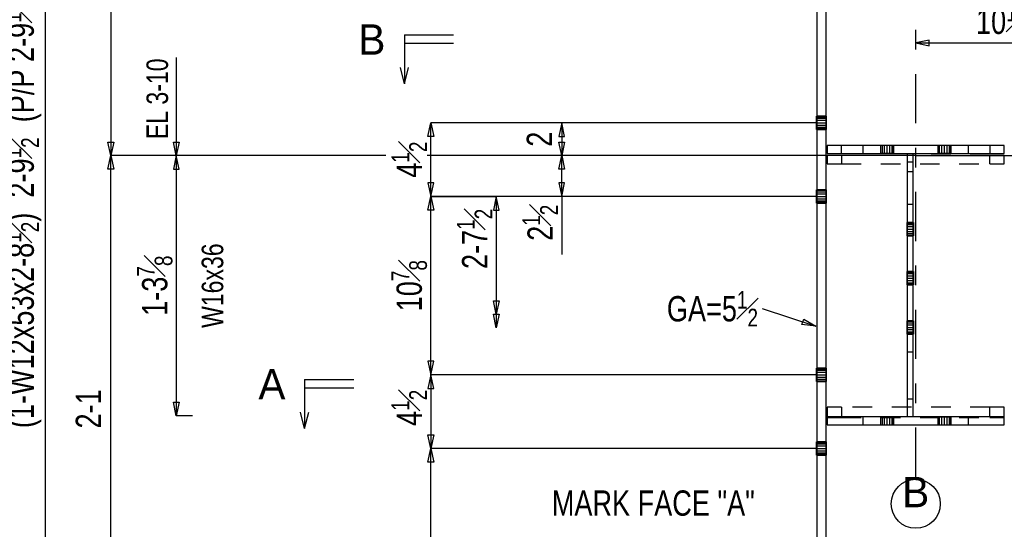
# Model space of a CAD drawing. Header units: inches. Extents: x -17.2 to 17.5, y -11.2 to 11.2.
# Tile 3 of 15: x -13.2 to -8.2, y 2.1 to 4.7. Entities that reach past the tile are written whole.
import ezdxf
from ezdxf.enums import TextEntityAlignment as Align

# ---------------------------------------------------------------- set-up
doc = ezdxf.new("R2010")
doc.units = ezdxf.units.IN
doc.header["$LTSCALE"] = 2.5
doc.header["$MEASUREMENT"] = 0
doc.linetypes.add('SDS2_5', pattern=[0.04, 0.02, -0.02])
doc.linetypes.add('SDS2_6', pattern=[0.2, 0.1, -0.05, 0, -0.05])
doc.layers.add('Layer_0', color=7, linetype='Continuous')
doc.layers.add('Outline', color=7, linetype='Continuous')
doc.styles.add('MTextWidth', font='txt', dxfattribs={"width": 0.8, "height": 0.2})

msp = doc.modelspace()

# ---------------------------------------------------------------- linework, layer by layer
at = {"color": 1, "linetype": 'Continuous'}
for p, q in [((-8.5354, 4.6122), (-8.6043, 4.5974)), ((-8.6043, 4.5974), (-8.6043, 4.5974)), ((-8.6043, 4.5974), (-8.5354, 4.5826)), ((-8.6043, 4.5974), (-7.7293, 4.5974)), ((-8.5354, 4.5826), (-8.5354, 4.6122)), ((-11.0882, 4.1216), (-11.0734, 4.1905)), ((-11.0734, 3.8155), (-11.0734, 4.1905)), ((-11.0734, 4.1905), (-11.0587, 4.1216)), ((-10.4068, 4.1905), (-11.0734, 4.1905)), ((-11.0587, 4.1216), (-11.0882, 4.1216)), ((-11.0587, 3.8844), (-11.0882, 3.8844)), ((-11.0882, 3.8844), (-11.0734, 3.8155)), ((-11.0734, 3.8155), (-11.0587, 3.8844)), ((-11.0882, 3.7466), (-11.0734, 3.8155)), ((-11.0734, 2.9072), (-11.0734, 3.8155)), ((-11.0734, 3.8155), (-11.0587, 3.7466)), ((-10.4068, 3.8155), (-11.0734, 3.8155)), ((-11.0734, 3.8155), (-11.0734, 3.8155)), ((-11.0734, 3.8155), (-10.7401, 3.8155)), ((-10.7401, 3.8155), (-10.7549, 3.7466)), ((-10.7253, 3.7466), (-10.7401, 3.8155)), ((-10.7401, 3.8155), (-10.7401, 3.2155)), ((-11.0587, 3.7466), (-11.0882, 3.7466)), ((-10.7549, 3.7466), (-10.7253, 3.7466)), ((-10.7401, 3.2155), (-10.7549, 3.2844)), ((-10.7549, 3.2844), (-10.7253, 3.2844)), ((-10.7253, 3.2844), (-10.7401, 3.2155)), ((-10.7401, 3.1466), (-10.7549, 3.2155)), ((-10.7549, 3.2155), (-10.7253, 3.2155)), ((-10.7401, 3.2155), (-10.7401, 3.1466)), ((-10.7253, 3.2155), (-10.7401, 3.1466)), ((-9.3856, 3.2459), (-9.1134, 3.1552)), ((-9.1834, 3.163), (-9.1741, 3.191)), ((-9.1134, 3.1552), (-9.1834, 3.163)), ((-9.1741, 3.191), (-9.1134, 3.1552)), ((-9.1134, 3.1552), (-9.1134, 3.1552)), ((-11.0587, 2.9761), (-11.0882, 2.9761)), ((-11.0882, 2.9761), (-11.0734, 2.9072)), ((-11.0734, 2.9072), (-11.0587, 2.9761)), ((-11.0734, 2.9072), (-11.0734, 2.9072))]:
    msp.add_line(p, q, dxfattribs=at)
at = {"layer": 'Layer_0', "color": 2, "linetype": 'Continuous'}
for p, q in [((-9.0605, 1.2113), (-9.0605, 5.7322)), ((-9.1084, 5.7061), (-9.1084, 1.2593)), ((-9.1084, 4.2244), (-9.1089, 4.2244)), ((-9.0601, 4.2244), (-9.0605, 4.2244)), ((-9.1089, 4.1566), (-9.1084, 4.1566)), ((-9.0605, 4.1566), (-9.0601, 4.1566)), ((-8.9147, 4.0759), (-9.0553, 4.0759)), ((-9.0553, 4.0759), (-9.0553, 4.0343)), ((-8.8987, 4.0759), (-8.9147, 4.0759)), ((-8.8852, 4.0759), (-8.8987, 4.0759)), ((-8.8762, 4.0759), (-8.8852, 4.0759)), ((-8.873, 4.0759), (-8.8762, 4.0759)), ((-8.3355, 4.0759), (-8.873, 4.0759)), ((-8.873, 4.0759), (-8.873, 4.0343)), ((-8.784, 4.0763), (-8.784, 4.0759)), ((-8.7163, 4.0759), (-8.7163, 4.0763)), ((-8.4923, 4.0763), (-8.4923, 4.0759)), ((-8.4246, 4.0759), (-8.4246, 4.0763)), ((-8.3324, 4.0759), (-8.3355, 4.0759)), ((-8.3355, 4.0343), (-8.3355, 4.0759)), ((-8.3233, 4.0759), (-8.3324, 4.0759)), ((-8.3098, 4.0759), (-8.3233, 4.0759)), ((-8.2939, 4.0759), (-8.3098, 4.0759)), ((-8.1532, 4.0759), (-8.2939, 4.0759)), ((-8.1532, 4.0343), (-8.1532, 4.0759)), ((-9.0553, 4.0343), (-8.9147, 4.0343)), ((-8.9147, 4.0343), (-8.8987, 4.0343)), ((-8.8987, 4.0343), (-8.8852, 4.0343)), ((-8.8852, 4.0343), (-8.8762, 4.0343)), ((-8.8762, 4.0343), (-8.873, 4.0343)), ((-8.873, 4.0343), (-8.3355, 4.0343)), ((-8.784, 4.0343), (-8.784, 4.0338)), ((-8.7163, 4.0338), (-8.7163, 4.0343)), ((-8.6478, 4.0343), (-8.6478, 3.8155)), ((-8.6166, 3.8155), (-8.6166, 4.0343)), ((-8.4923, 4.0343), (-8.4923, 4.0338)), ((-8.4246, 4.0338), (-8.4246, 4.0343)), ((-8.3355, 4.0343), (-8.3324, 4.0343)), ((-8.3324, 4.0343), (-8.3233, 4.0343)), ((-8.3233, 4.0343), (-8.3098, 4.0343)), ((-8.3098, 4.0343), (-8.2939, 4.0343)), ((-8.2939, 4.0343), (-8.1532, 4.0343)), ((-9.1084, 3.8494), (-9.1089, 3.8494)), ((-9.0601, 3.8494), (-9.0605, 3.8494)), ((-8.6478, 3.8155), (-8.6478, 3.7996)), ((-8.6166, 3.7996), (-8.6166, 3.8155)), ((-9.1089, 3.7816), (-9.1084, 3.7816)), ((-9.0605, 3.7816), (-9.0601, 3.7816)), ((-8.6478, 3.7996), (-8.6478, 3.786)), ((-8.6478, 3.786), (-8.6478, 3.777)), ((-8.6478, 3.777), (-8.6478, 3.7738)), ((-8.6166, 3.7738), (-8.6478, 3.7738)), ((-8.6478, 3.7738), (-8.6478, 3.0238)), ((-8.6166, 3.786), (-8.6166, 3.7996)), ((-8.6166, 3.777), (-8.6166, 3.786)), ((-8.6166, 3.7738), (-8.6166, 3.777)), ((-8.6166, 3.0238), (-8.6166, 3.7738)), ((-8.6478, 3.6827), (-8.6482, 3.6827)), ((-8.6162, 3.6827), (-8.6166, 3.6827)), ((-8.6482, 3.615), (-8.6478, 3.615)), ((-8.6166, 3.615), (-8.6162, 3.615)), ((-8.6478, 3.4327), (-8.6482, 3.4327)), ((-8.6162, 3.4327), (-8.6166, 3.4327)), ((-8.6482, 3.365), (-8.6478, 3.365)), ((-8.6166, 3.365), (-8.6162, 3.365)), ((-8.6478, 3.1827), (-8.6482, 3.1827)), ((-8.6162, 3.1827), (-8.6166, 3.1827)), ((-8.6482, 3.115), (-8.6478, 3.115)), ((-8.6166, 3.115), (-8.6162, 3.115)), ((-8.6478, 3.0238), (-8.6478, 3.0207)), ((-8.6478, 3.0238), (-8.6166, 3.0238)), ((-8.6478, 3.0207), (-8.6478, 3.0116)), ((-8.6478, 3.0116), (-8.6478, 2.9981)), ((-8.6166, 3.0207), (-8.6166, 3.0238)), ((-8.6166, 3.0116), (-8.6166, 3.0207)), ((-8.6166, 2.9981), (-8.6166, 3.0116)), ((-8.6478, 2.9981), (-8.6478, 2.9822)), ((-8.6478, 2.9822), (-8.6478, 2.6957)), ((-8.6166, 2.9822), (-8.6166, 2.9981)), ((-8.6166, 2.6957), (-8.6166, 2.9822)), ((-9.1084, 2.941), (-9.1089, 2.941)), ((-9.0601, 2.941), (-9.0605, 2.941)), ((-9.1089, 2.8733), (-9.1084, 2.8733)), ((-9.0605, 2.8733), (-9.0601, 2.8733)), ((-8.9147, 2.6936), (-9.0553, 2.6936)), ((-9.0553, 2.6936), (-9.0553, 2.652)), ((-8.8987, 2.6936), (-8.9147, 2.6936)), ((-8.8852, 2.6936), (-8.8987, 2.6936)), ((-8.8762, 2.6936), (-8.8852, 2.6936)), ((-8.873, 2.6936), (-8.8762, 2.6936)), ((-8.3355, 2.6936), (-8.873, 2.6936)), ((-8.873, 2.6936), (-8.873, 2.652)), ((-8.784, 2.694), (-8.784, 2.6936)), ((-8.7163, 2.6936), (-8.7163, 2.694)), ((-8.6478, 2.6957), (-8.6166, 2.6957)), ((-8.4923, 2.694), (-8.4923, 2.6936)), ((-8.4246, 2.6936), (-8.4246, 2.694)), ((-8.3324, 2.6936), (-8.3355, 2.6936)), ((-8.3355, 2.652), (-8.3355, 2.6936)), ((-8.3233, 2.6936), (-8.3324, 2.6936)), ((-8.3098, 2.6936), (-8.3233, 2.6936)), ((-8.2939, 2.6936), (-8.3098, 2.6936)), ((-8.1532, 2.6936), (-8.2939, 2.6936)), ((-8.1532, 2.652), (-8.1532, 2.6936)), ((-9.0553, 2.652), (-8.9147, 2.652)), ((-8.9147, 2.652), (-8.8987, 2.652)), ((-8.8987, 2.652), (-8.8852, 2.652)), ((-8.8852, 2.652), (-8.8762, 2.652)), ((-8.8762, 2.652), (-8.873, 2.652)), ((-8.873, 2.652), (-8.3355, 2.652)), ((-8.784, 2.652), (-8.784, 2.6515)), ((-8.7163, 2.6515), (-8.7163, 2.652)), ((-8.4923, 2.652), (-8.4923, 2.6515)), ((-8.4246, 2.6515), (-8.4246, 2.652)), ((-8.3355, 2.652), (-8.3324, 2.652)), ((-8.3324, 2.652), (-8.3233, 2.652)), ((-8.3233, 2.652), (-8.3098, 2.652)), ((-8.3098, 2.652), (-8.2939, 2.652)), ((-8.2939, 2.652), (-8.1532, 2.652)), ((-9.1084, 2.566), (-9.1089, 2.566)), ((-9.0601, 2.566), (-9.0605, 2.566)), ((-9.1089, 2.4983), (-9.1084, 2.4983)), ((-9.0605, 2.4983), (-9.0601, 2.4983))]:
    msp.add_line(p, q, dxfattribs=at)
at = {"layer": 'Layer_0', "color": 1, "linetype": 'SDS2_5'}
for p, q in [((-9.1089, 4.2218), (-9.1089, 4.2244)), ((-9.1089, 4.2144), (-9.1089, 4.2218)), ((-9.1089, 4.2218), (-9.1084, 4.2218)), ((-9.1089, 4.2035), (-9.1089, 4.2144)), ((-9.1089, 4.2144), (-9.1084, 4.2144)), ((-9.0605, 4.2244), (-9.1084, 4.2244)), ((-9.1084, 4.2218), (-9.0605, 4.2218)), ((-9.1084, 4.2144), (-9.0605, 4.2144)), ((-9.0605, 4.2218), (-9.0601, 4.2218)), ((-9.0605, 4.2144), (-9.0601, 4.2144)), ((-9.0601, 4.2244), (-9.0601, 4.2218)), ((-9.0601, 4.2218), (-9.0601, 4.2144)), ((-9.0601, 4.2144), (-9.0601, 4.2035)), ((-9.1089, 4.1905), (-9.1089, 4.2035)), ((-9.1089, 4.2035), (-9.1084, 4.2035)), ((-9.1089, 4.1775), (-9.1089, 4.1905)), ((-9.1089, 4.1905), (-9.1084, 4.1905)), ((-9.1089, 4.1666), (-9.1089, 4.1775)), ((-9.1084, 4.1775), (-9.1089, 4.1775)), ((-9.1089, 4.1592), (-9.1089, 4.1666)), ((-9.1084, 4.1666), (-9.1089, 4.1666)), ((-9.1084, 4.2035), (-9.0605, 4.2035)), ((-9.1084, 4.1905), (-9.0605, 4.1905)), ((-9.0605, 4.1775), (-9.1084, 4.1775)), ((-9.0605, 4.1666), (-9.1084, 4.1666)), ((-9.0605, 4.2035), (-9.0601, 4.2035)), ((-9.0605, 4.1905), (-9.0601, 4.1905)), ((-9.0601, 4.1775), (-9.0605, 4.1775)), ((-9.0601, 4.1666), (-9.0605, 4.1666)), ((-9.0601, 4.2035), (-9.0601, 4.1905)), ((-9.0601, 4.1905), (-9.0601, 4.1775)), ((-9.0601, 4.1775), (-9.0601, 4.1666)), ((-9.0601, 4.1666), (-9.0601, 4.1592)), ((-9.1089, 4.1566), (-9.1089, 4.1592)), ((-9.1084, 4.1592), (-9.1089, 4.1592)), ((-9.0605, 4.1592), (-9.1084, 4.1592)), ((-9.1084, 4.1566), (-9.0605, 4.1566)), ((-9.0601, 4.1592), (-9.0605, 4.1592)), ((-9.0601, 4.1592), (-9.0601, 4.1566)), ((-8.9824, 4.0343), (-8.9824, 4.0759)), ((-8.784, 4.0763), (-8.7814, 4.0763)), ((-8.784, 4.0759), (-8.784, 4.0343)), ((-8.7814, 4.0759), (-8.7814, 4.0763)), ((-8.7814, 4.0763), (-8.774, 4.0763)), ((-8.7814, 4.0343), (-8.7814, 4.0759)), ((-8.774, 4.0759), (-8.774, 4.0763)), ((-8.774, 4.0763), (-8.7631, 4.0763)), ((-8.774, 4.0343), (-8.774, 4.0759)), ((-8.7631, 4.0759), (-8.7631, 4.0763)), ((-8.7631, 4.0763), (-8.7501, 4.0763)), ((-8.7631, 4.0343), (-8.7631, 4.0759)), ((-8.7501, 4.0759), (-8.7501, 4.0763)), ((-8.7501, 4.0763), (-8.7372, 4.0763)), ((-8.7501, 4.0343), (-8.7501, 4.0759)), ((-8.7372, 4.0763), (-8.7262, 4.0763)), ((-8.7372, 4.0763), (-8.7372, 4.0759)), ((-8.7372, 4.0759), (-8.7372, 4.0343)), ((-8.7262, 4.0763), (-8.7188, 4.0763)), ((-8.7262, 4.0763), (-8.7262, 4.0759)), ((-8.7262, 4.0759), (-8.7262, 4.0343)), ((-8.7188, 4.0763), (-8.7163, 4.0763)), ((-8.7188, 4.0763), (-8.7188, 4.0759)), ((-8.7188, 4.0759), (-8.7188, 4.0343)), ((-8.7163, 4.0343), (-8.7163, 4.0759)), ((-8.4923, 4.0763), (-8.4897, 4.0763)), ((-8.4923, 4.0759), (-8.4923, 4.0343)), ((-8.4897, 4.0759), (-8.4897, 4.0763)), ((-8.4897, 4.0763), (-8.4824, 4.0763)), ((-8.4897, 4.0343), (-8.4897, 4.0759)), ((-8.4824, 4.0759), (-8.4824, 4.0763)), ((-8.4824, 4.0763), (-8.4714, 4.0763)), ((-8.4824, 4.0343), (-8.4824, 4.0759)), ((-8.4714, 4.0759), (-8.4714, 4.0763)), ((-8.4714, 4.0763), (-8.4584, 4.0763)), ((-8.4714, 4.0343), (-8.4714, 4.0759)), ((-8.4584, 4.0759), (-8.4584, 4.0763)), ((-8.4584, 4.0763), (-8.4455, 4.0763)), ((-8.4584, 4.0343), (-8.4584, 4.0759)), ((-8.4455, 4.0763), (-8.4345, 4.0763)), ((-8.4455, 4.0763), (-8.4455, 4.0759)), ((-8.4455, 4.0759), (-8.4455, 4.0343)), ((-8.4345, 4.0763), (-8.4272, 4.0763)), ((-8.4345, 4.0763), (-8.4345, 4.0759)), ((-8.4345, 4.0759), (-8.4345, 4.0343)), ((-8.4272, 4.0763), (-8.4246, 4.0763)), ((-8.4272, 4.0763), (-8.4272, 4.0759)), ((-8.4272, 4.0759), (-8.4272, 4.0343)), ((-8.4246, 4.0343), (-8.4246, 4.0759)), ((-8.2262, 4.0759), (-8.2262, 4.0343)), ((-8.9824, 4.0238), (-9.0553, 4.0238)), ((-9.0553, 4.0238), (-9.0553, 3.9822)), ((-8.2262, 4.0238), (-8.9824, 4.0238)), ((-8.9824, 4.0238), (-8.9824, 3.9822)), ((-8.7814, 4.0338), (-8.784, 4.0338)), ((-8.7814, 4.0338), (-8.7814, 4.0343)), ((-8.774, 4.0338), (-8.7814, 4.0338)), ((-8.774, 4.0338), (-8.774, 4.0343)), ((-8.7631, 4.0338), (-8.774, 4.0338)), ((-8.7631, 4.0338), (-8.7631, 4.0343)), ((-8.7501, 4.0338), (-8.7631, 4.0338)), ((-8.7501, 4.0338), (-8.7501, 4.0343)), ((-8.7372, 4.0338), (-8.7501, 4.0338)), ((-8.7372, 4.0343), (-8.7372, 4.0338)), ((-8.7262, 4.0338), (-8.7372, 4.0338)), ((-8.7262, 4.0343), (-8.7262, 4.0338)), ((-8.7188, 4.0338), (-8.7262, 4.0338)), ((-8.7188, 4.0343), (-8.7188, 4.0338)), ((-8.7163, 4.0338), (-8.7188, 4.0338)), ((-8.4897, 4.0338), (-8.4923, 4.0338)), ((-8.4897, 4.0338), (-8.4897, 4.0343)), ((-8.4824, 4.0338), (-8.4897, 4.0338)), ((-8.4824, 4.0338), (-8.4824, 4.0343)), ((-8.4714, 4.0338), (-8.4824, 4.0338)), ((-8.4714, 4.0338), (-8.4714, 4.0343)), ((-8.4584, 4.0338), (-8.4714, 4.0338)), ((-8.4584, 4.0338), (-8.4584, 4.0343)), ((-8.4455, 4.0338), (-8.4584, 4.0338)), ((-8.4455, 4.0343), (-8.4455, 4.0338)), ((-8.4345, 4.0338), (-8.4455, 4.0338)), ((-8.4345, 4.0343), (-8.4345, 4.0338)), ((-8.4272, 4.0338), (-8.4345, 4.0338)), ((-8.4272, 4.0343), (-8.4272, 4.0338)), ((-8.4246, 4.0338), (-8.4272, 4.0338)), ((-8.2262, 3.9822), (-8.2262, 4.0238)), ((-8.1532, 4.0238), (-8.2262, 4.0238)), ((-8.1532, 3.9822), (-8.1532, 4.0238)), ((-9.0553, 3.9822), (-8.9824, 3.9822)), ((-8.9824, 3.9822), (-8.2262, 3.9822)), ((-8.6478, 3.9926), (-8.6166, 3.9926)), ((-8.2262, 3.9822), (-8.1532, 3.9822)), ((-8.6166, 3.9405), (-8.6478, 3.9405)), ((-9.1089, 3.8468), (-9.1089, 3.8494)), ((-9.1089, 3.8394), (-9.1089, 3.8468)), ((-9.1089, 3.8468), (-9.1084, 3.8468)), ((-9.1089, 3.8285), (-9.1089, 3.8394)), ((-9.1089, 3.8394), (-9.1084, 3.8394)), ((-9.1089, 3.8155), (-9.1089, 3.8285)), ((-9.1089, 3.8285), (-9.1084, 3.8285)), ((-9.1089, 3.8025), (-9.1089, 3.8155)), ((-9.1089, 3.8155), (-9.1084, 3.8155)), ((-9.0605, 3.8494), (-9.1084, 3.8494)), ((-9.1084, 3.8468), (-9.0605, 3.8468)), ((-9.1084, 3.8394), (-9.0605, 3.8394)), ((-9.1084, 3.8285), (-9.0605, 3.8285)), ((-9.1084, 3.8155), (-9.0605, 3.8155)), ((-9.0605, 3.8468), (-9.0601, 3.8468)), ((-9.0605, 3.8394), (-9.0601, 3.8394)), ((-9.0605, 3.8285), (-9.0601, 3.8285)), ((-9.0605, 3.8155), (-9.0601, 3.8155)), ((-9.0601, 3.8494), (-9.0601, 3.8468)), ((-9.0601, 3.8468), (-9.0601, 3.8394)), ((-9.0601, 3.8394), (-9.0601, 3.8285)), ((-9.0601, 3.8285), (-9.0601, 3.8155)), ((-9.0601, 3.8155), (-9.0601, 3.8025)), ((-9.1089, 3.7916), (-9.1089, 3.8025)), ((-9.1084, 3.8025), (-9.1089, 3.8025)), ((-9.1089, 3.7842), (-9.1089, 3.7916)), ((-9.1084, 3.7916), (-9.1089, 3.7916)), ((-9.1089, 3.7816), (-9.1089, 3.7842)), ((-9.1084, 3.7842), (-9.1089, 3.7842)), ((-9.0605, 3.8025), (-9.1084, 3.8025)), ((-9.0605, 3.7916), (-9.1084, 3.7916)), ((-9.0605, 3.7842), (-9.1084, 3.7842)), ((-9.1084, 3.7816), (-9.0605, 3.7816)), ((-9.0601, 3.8025), (-9.0605, 3.8025)), ((-9.0601, 3.7916), (-9.0605, 3.7916)), ((-9.0601, 3.7842), (-9.0605, 3.7842)), ((-9.0601, 3.8025), (-9.0601, 3.7916)), ((-9.0601, 3.7916), (-9.0601, 3.7842)), ((-9.0601, 3.7842), (-9.0601, 3.7816)), ((-8.6482, 3.6801), (-8.6482, 3.6827)), ((-8.6482, 3.6728), (-8.6482, 3.6801)), ((-8.6482, 3.6801), (-8.6478, 3.6801)), ((-8.6482, 3.6618), (-8.6482, 3.6728)), ((-8.6482, 3.6728), (-8.6478, 3.6728)), ((-8.6482, 3.6488), (-8.6482, 3.6618)), ((-8.6482, 3.6618), (-8.6478, 3.6618)), ((-8.6166, 3.6827), (-8.6478, 3.6827)), ((-8.6478, 3.6801), (-8.6166, 3.6801)), ((-8.6478, 3.6728), (-8.6166, 3.6728)), ((-8.6478, 3.6618), (-8.6166, 3.6618)), ((-8.6166, 3.6801), (-8.6162, 3.6801)), ((-8.6166, 3.6728), (-8.6162, 3.6728)), ((-8.6166, 3.6618), (-8.6162, 3.6618)), ((-8.6162, 3.6827), (-8.6162, 3.6801)), ((-8.6162, 3.6801), (-8.6162, 3.6728)), ((-8.6162, 3.6728), (-8.6162, 3.6618)), ((-8.6162, 3.6618), (-8.6162, 3.6488)), ((-8.6482, 3.6359), (-8.6482, 3.6488)), ((-8.6482, 3.6488), (-8.6478, 3.6488)), ((-8.6482, 3.6249), (-8.6482, 3.6359)), ((-8.6478, 3.6359), (-8.6482, 3.6359)), ((-8.6482, 3.6176), (-8.6482, 3.6249)), ((-8.6478, 3.6249), (-8.6482, 3.6249)), ((-8.6482, 3.615), (-8.6482, 3.6176)), ((-8.6478, 3.6176), (-8.6482, 3.6176)), ((-8.6478, 3.6488), (-8.6166, 3.6488)), ((-8.6166, 3.6359), (-8.6478, 3.6359)), ((-8.6166, 3.6249), (-8.6478, 3.6249)), ((-8.6166, 3.6176), (-8.6478, 3.6176)), ((-8.6478, 3.615), (-8.6166, 3.615)), ((-8.6166, 3.6488), (-8.6162, 3.6488)), ((-8.6162, 3.6359), (-8.6166, 3.6359)), ((-8.6162, 3.6249), (-8.6166, 3.6249)), ((-8.6162, 3.6176), (-8.6166, 3.6176)), ((-8.6162, 3.6488), (-8.6162, 3.6359)), ((-8.6162, 3.6359), (-8.6162, 3.6249)), ((-8.6162, 3.6249), (-8.6162, 3.6176)), ((-8.6162, 3.6176), (-8.6162, 3.615)), ((-8.6482, 3.4301), (-8.6482, 3.4327)), ((-8.6482, 3.4228), (-8.6482, 3.4301)), ((-8.6482, 3.4301), (-8.6478, 3.4301)), ((-8.6482, 3.4118), (-8.6482, 3.4228)), ((-8.6482, 3.4228), (-8.6478, 3.4228)), ((-8.6482, 3.3988), (-8.6482, 3.4118)), ((-8.6482, 3.4118), (-8.6478, 3.4118)), ((-8.6166, 3.4327), (-8.6478, 3.4327)), ((-8.6478, 3.4301), (-8.6166, 3.4301)), ((-8.6478, 3.4228), (-8.6166, 3.4228)), ((-8.6478, 3.4118), (-8.6166, 3.4118)), ((-8.6166, 3.4301), (-8.6162, 3.4301)), ((-8.6166, 3.4228), (-8.6162, 3.4228)), ((-8.6166, 3.4118), (-8.6162, 3.4118)), ((-8.6162, 3.4327), (-8.6162, 3.4301)), ((-8.6162, 3.4301), (-8.6162, 3.4228)), ((-8.6162, 3.4228), (-8.6162, 3.4118)), ((-8.6162, 3.4118), (-8.6162, 3.3988)), ((-8.6482, 3.3859), (-8.6482, 3.3988)), ((-8.6482, 3.3988), (-8.6478, 3.3988)), ((-8.6482, 3.3749), (-8.6482, 3.3859)), ((-8.6478, 3.3859), (-8.6482, 3.3859)), ((-8.6482, 3.3676), (-8.6482, 3.3749)), ((-8.6478, 3.3749), (-8.6482, 3.3749)), ((-8.6482, 3.365), (-8.6482, 3.3676)), ((-8.6478, 3.3676), (-8.6482, 3.3676)), ((-8.6478, 3.3988), (-8.6166, 3.3988)), ((-8.6166, 3.3859), (-8.6478, 3.3859)), ((-8.6166, 3.3749), (-8.6478, 3.3749)), ((-8.6166, 3.3676), (-8.6478, 3.3676)), ((-8.6478, 3.365), (-8.6166, 3.365)), ((-8.6166, 3.3988), (-8.6162, 3.3988)), ((-8.6162, 3.3859), (-8.6166, 3.3859)), ((-8.6162, 3.3749), (-8.6166, 3.3749)), ((-8.6162, 3.3676), (-8.6166, 3.3676)), ((-8.6162, 3.3988), (-8.6162, 3.3859)), ((-8.6162, 3.3859), (-8.6162, 3.3749)), ((-8.6162, 3.3749), (-8.6162, 3.3676)), ((-8.6162, 3.3676), (-8.6162, 3.365)), ((-8.6482, 3.1801), (-8.6482, 3.1827)), ((-8.6482, 3.1728), (-8.6482, 3.1801)), ((-8.6482, 3.1801), (-8.6478, 3.1801)), ((-8.6482, 3.1618), (-8.6482, 3.1728)), ((-8.6482, 3.1728), (-8.6478, 3.1728)), ((-8.6482, 3.1488), (-8.6482, 3.1618)), ((-8.6482, 3.1618), (-8.6478, 3.1618)), ((-8.6166, 3.1827), (-8.6478, 3.1827)), ((-8.6478, 3.1801), (-8.6166, 3.1801)), ((-8.6478, 3.1728), (-8.6166, 3.1728)), ((-8.6478, 3.1618), (-8.6166, 3.1618)), ((-8.6166, 3.1801), (-8.6162, 3.1801)), ((-8.6166, 3.1728), (-8.6162, 3.1728)), ((-8.6166, 3.1618), (-8.6162, 3.1618)), ((-8.6162, 3.1827), (-8.6162, 3.1801)), ((-8.6162, 3.1801), (-8.6162, 3.1728)), ((-8.6162, 3.1728), (-8.6162, 3.1618)), ((-8.6162, 3.1618), (-8.6162, 3.1488)), ((-8.6482, 3.1359), (-8.6482, 3.1488)), ((-8.6482, 3.1488), (-8.6478, 3.1488)), ((-8.6482, 3.1249), (-8.6482, 3.1359)), ((-8.6478, 3.1359), (-8.6482, 3.1359)), ((-8.6482, 3.1176), (-8.6482, 3.1249)), ((-8.6478, 3.1249), (-8.6482, 3.1249)), ((-8.6482, 3.115), (-8.6482, 3.1176)), ((-8.6478, 3.1176), (-8.6482, 3.1176)), ((-8.6478, 3.1488), (-8.6166, 3.1488)), ((-8.6166, 3.1359), (-8.6478, 3.1359)), ((-8.6166, 3.1249), (-8.6478, 3.1249)), ((-8.6166, 3.1176), (-8.6478, 3.1176)), ((-8.6478, 3.115), (-8.6166, 3.115)), ((-8.6166, 3.1488), (-8.6162, 3.1488)), ((-8.6162, 3.1359), (-8.6166, 3.1359)), ((-8.6162, 3.1249), (-8.6166, 3.1249)), ((-8.6162, 3.1176), (-8.6166, 3.1176)), ((-8.6162, 3.1488), (-8.6162, 3.1359)), ((-8.6162, 3.1359), (-8.6162, 3.1249)), ((-8.6162, 3.1249), (-8.6162, 3.1176)), ((-8.6162, 3.1176), (-8.6162, 3.115)), ((-9.1089, 2.9384), (-9.1089, 2.941)), ((-9.1089, 2.9311), (-9.1089, 2.9384)), ((-9.1089, 2.9384), (-9.1084, 2.9384)), ((-9.1089, 2.9201), (-9.1089, 2.9311)), ((-9.1089, 2.9311), (-9.1084, 2.9311)), ((-9.1089, 2.9072), (-9.1089, 2.9201)), ((-9.1089, 2.9201), (-9.1084, 2.9201)), ((-9.0605, 2.941), (-9.1084, 2.941)), ((-9.1084, 2.9384), (-9.0605, 2.9384)), ((-9.1084, 2.9311), (-9.0605, 2.9311)), ((-9.1084, 2.9201), (-9.0605, 2.9201)), ((-9.0605, 2.9384), (-9.0601, 2.9384)), ((-9.0605, 2.9311), (-9.0601, 2.9311)), ((-9.0605, 2.9201), (-9.0601, 2.9201)), ((-9.0601, 2.941), (-9.0601, 2.9384)), ((-9.0601, 2.9384), (-9.0601, 2.9311)), ((-9.0601, 2.9311), (-9.0601, 2.9201)), ((-9.0601, 2.9201), (-9.0601, 2.9072)), ((-9.1089, 2.8942), (-9.1089, 2.9072)), ((-9.1089, 2.9072), (-9.1084, 2.9072)), ((-9.1089, 2.8832), (-9.1089, 2.8942)), ((-9.1084, 2.8942), (-9.1089, 2.8942)), ((-9.1089, 2.8759), (-9.1089, 2.8832)), ((-9.1084, 2.8832), (-9.1089, 2.8832)), ((-9.1089, 2.8733), (-9.1089, 2.8759)), ((-9.1084, 2.8759), (-9.1089, 2.8759)), ((-9.1084, 2.9072), (-9.0605, 2.9072)), ((-9.0605, 2.8942), (-9.1084, 2.8942)), ((-9.0605, 2.8832), (-9.1084, 2.8832)), ((-9.0605, 2.8759), (-9.1084, 2.8759)), ((-9.1084, 2.8733), (-9.0605, 2.8733)), ((-9.0605, 2.9072), (-9.0601, 2.9072)), ((-9.0601, 2.8942), (-9.0605, 2.8942)), ((-9.0601, 2.8832), (-9.0605, 2.8832)), ((-9.0601, 2.8759), (-9.0605, 2.8759)), ((-9.0601, 2.9072), (-9.0601, 2.8942)), ((-9.0601, 2.8942), (-9.0601, 2.8832)), ((-9.0601, 2.8832), (-9.0601, 2.8759)), ((-9.0601, 2.8759), (-9.0601, 2.8733)), ((-8.6478, 2.7843), (-8.6166, 2.7843)), ((-8.9824, 2.7426), (-9.0553, 2.7426)), ((-9.0553, 2.7426), (-9.0553, 2.6936)), ((-9.0553, 2.7347), (-9.0553, 2.6936)), ((-8.2262, 2.7426), (-8.9824, 2.7426)), ((-8.9824, 2.7426), (-8.9824, 2.6936)), ((-8.2262, 2.6936), (-8.2262, 2.7426)), ((-8.1532, 2.7426), (-8.2262, 2.7426)), ((-8.1532, 2.6936), (-8.1532, 2.7426)), ((-8.1532, 2.6936), (-8.1532, 2.7347)), ((-9.0553, 2.6905), (-8.9824, 2.6905)), ((-8.9824, 2.6905), (-8.2262, 2.6905)), ((-8.784, 2.694), (-8.7814, 2.694)), ((-8.784, 2.6936), (-8.784, 2.652)), ((-8.7814, 2.6936), (-8.7814, 2.694)), ((-8.7814, 2.694), (-8.774, 2.694)), ((-8.7814, 2.652), (-8.7814, 2.6936)), ((-8.774, 2.6936), (-8.774, 2.694)), ((-8.774, 2.694), (-8.7631, 2.694)), ((-8.774, 2.652), (-8.774, 2.6936)), ((-8.7631, 2.6936), (-8.7631, 2.694)), ((-8.7631, 2.694), (-8.7501, 2.694)), ((-8.7631, 2.652), (-8.7631, 2.6936)), ((-8.7501, 2.6936), (-8.7501, 2.694)), ((-8.7501, 2.694), (-8.7372, 2.694)), ((-8.7501, 2.652), (-8.7501, 2.6936)), ((-8.7372, 2.694), (-8.7262, 2.694)), ((-8.7372, 2.694), (-8.7372, 2.6936)), ((-8.7372, 2.6936), (-8.7372, 2.652)), ((-8.7262, 2.694), (-8.7188, 2.694)), ((-8.7262, 2.694), (-8.7262, 2.6936)), ((-8.7262, 2.6936), (-8.7262, 2.652)), ((-8.7188, 2.694), (-8.7163, 2.694)), ((-8.7188, 2.694), (-8.7188, 2.6936)), ((-8.7188, 2.6936), (-8.7188, 2.652)), ((-8.7163, 2.652), (-8.7163, 2.6936)), ((-8.4923, 2.694), (-8.4897, 2.694)), ((-8.4923, 2.6936), (-8.4923, 2.652)), ((-8.4897, 2.6936), (-8.4897, 2.694)), ((-8.4897, 2.694), (-8.4824, 2.694)), ((-8.4897, 2.652), (-8.4897, 2.6936)), ((-8.4824, 2.6936), (-8.4824, 2.694)), ((-8.4824, 2.694), (-8.4714, 2.694)), ((-8.4824, 2.652), (-8.4824, 2.6936)), ((-8.4714, 2.6936), (-8.4714, 2.694)), ((-8.4714, 2.694), (-8.4584, 2.694)), ((-8.4714, 2.652), (-8.4714, 2.6936)), ((-8.4584, 2.6936), (-8.4584, 2.694)), ((-8.4584, 2.694), (-8.4455, 2.694)), ((-8.4584, 2.652), (-8.4584, 2.6936)), ((-8.4455, 2.694), (-8.4345, 2.694)), ((-8.4455, 2.694), (-8.4455, 2.6936)), ((-8.4455, 2.6936), (-8.4455, 2.652)), ((-8.4345, 2.694), (-8.4272, 2.694)), ((-8.4345, 2.694), (-8.4345, 2.6936)), ((-8.4345, 2.6936), (-8.4345, 2.652)), ((-8.4272, 2.694), (-8.4246, 2.694)), ((-8.4272, 2.694), (-8.4272, 2.6936)), ((-8.4272, 2.6936), (-8.4272, 2.652)), ((-8.4246, 2.652), (-8.4246, 2.6936)), ((-8.2262, 2.6905), (-8.1532, 2.6905)), ((-8.7814, 2.6515), (-8.784, 2.6515)), ((-8.7814, 2.6515), (-8.7814, 2.652)), ((-8.774, 2.6515), (-8.7814, 2.6515)), ((-8.774, 2.6515), (-8.774, 2.652)), ((-8.7631, 2.6515), (-8.774, 2.6515)), ((-8.7631, 2.6515), (-8.7631, 2.652)), ((-8.7501, 2.6515), (-8.7631, 2.6515)), ((-8.7501, 2.6515), (-8.7501, 2.652)), ((-8.7372, 2.6515), (-8.7501, 2.6515)), ((-8.7372, 2.652), (-8.7372, 2.6515)), ((-8.7262, 2.6515), (-8.7372, 2.6515)), ((-8.7262, 2.652), (-8.7262, 2.6515)), ((-8.7188, 2.6515), (-8.7262, 2.6515)), ((-8.7188, 2.652), (-8.7188, 2.6515)), ((-8.7163, 2.6515), (-8.7188, 2.6515)), ((-8.4897, 2.6515), (-8.4923, 2.6515)), ((-8.4897, 2.6515), (-8.4897, 2.652)), ((-8.4824, 2.6515), (-8.4897, 2.6515)), ((-8.4824, 2.6515), (-8.4824, 2.652)), ((-8.4714, 2.6515), (-8.4824, 2.6515)), ((-8.4714, 2.6515), (-8.4714, 2.652)), ((-8.4584, 2.6515), (-8.4714, 2.6515)), ((-8.4584, 2.6515), (-8.4584, 2.652)), ((-8.4455, 2.6515), (-8.4584, 2.6515)), ((-8.4455, 2.652), (-8.4455, 2.6515)), ((-8.4345, 2.6515), (-8.4455, 2.6515)), ((-8.4345, 2.652), (-8.4345, 2.6515)), ((-8.4272, 2.6515), (-8.4345, 2.6515)), ((-8.4272, 2.652), (-8.4272, 2.6515)), ((-8.4246, 2.6515), (-8.4272, 2.6515)), ((-9.1089, 2.5634), (-9.1089, 2.566)), ((-9.1089, 2.5561), (-9.1089, 2.5634)), ((-9.1089, 2.5634), (-9.1084, 2.5634)), ((-9.0605, 2.566), (-9.1084, 2.566)), ((-9.1084, 2.5634), (-9.0605, 2.5634)), ((-9.0605, 2.5634), (-9.0601, 2.5634)), ((-9.0601, 2.566), (-9.0601, 2.5634)), ((-9.0601, 2.5634), (-9.0601, 2.5561)), ((-9.1089, 2.5451), (-9.1089, 2.5561)), ((-9.1089, 2.5561), (-9.1084, 2.5561)), ((-9.1089, 2.5322), (-9.1089, 2.5451)), ((-9.1089, 2.5451), (-9.1084, 2.5451)), ((-9.1089, 2.5192), (-9.1089, 2.5322)), ((-9.1089, 2.5322), (-9.1084, 2.5322)), ((-9.1089, 2.5082), (-9.1089, 2.5192)), ((-9.1084, 2.5192), (-9.1089, 2.5192)), ((-9.1089, 2.5009), (-9.1089, 2.5082)), ((-9.1084, 2.5082), (-9.1089, 2.5082)), ((-9.1084, 2.5561), (-9.0605, 2.5561)), ((-9.1084, 2.5451), (-9.0605, 2.5451)), ((-9.1084, 2.5322), (-9.0605, 2.5322)), ((-9.0605, 2.5192), (-9.1084, 2.5192)), ((-9.0605, 2.5082), (-9.1084, 2.5082)), ((-9.0605, 2.5561), (-9.0601, 2.5561)), ((-9.0605, 2.5451), (-9.0601, 2.5451)), ((-9.0605, 2.5322), (-9.0601, 2.5322)), ((-9.0601, 2.5192), (-9.0605, 2.5192)), ((-9.0601, 2.5082), (-9.0605, 2.5082)), ((-9.0601, 2.5561), (-9.0601, 2.5451)), ((-9.0601, 2.5451), (-9.0601, 2.5322)), ((-9.0601, 2.5322), (-9.0601, 2.5192)), ((-9.0601, 2.5192), (-9.0601, 2.5082)), ((-9.0601, 2.5082), (-9.0601, 2.5009)), ((-9.1089, 2.4983), (-9.1089, 2.5009)), ((-9.1084, 2.5009), (-9.1089, 2.5009)), ((-9.0605, 2.5009), (-9.1084, 2.5009)), ((-9.1084, 2.4983), (-9.0605, 2.4983)), ((-9.0601, 2.5009), (-9.0605, 2.5009)), ((-9.0601, 2.5009), (-9.0601, 2.4983))]:
    msp.add_line(p, q, dxfattribs=at)
at = {"layer": 'Outline', "color": 1, "linetype": 'SDS2_6'}
msp.add_line((-8.6043, 2.3883), (-8.6043, 6.0655), dxfattribs=at)
at = {"layer": 'Outline', "color": 1, "linetype": 'Continuous'}
for p, q in [((-13.0363, 1.1905), (-13.0363, 5.8155)), ((-12.703, 5.8155), (-12.703, 4.0238)), ((-12.3696, 4.5238), (-12.3696, 4.0238)), ((-10.4068, 4.1905), (-10.4215, 4.1216)), ((-9.1084, 4.1905), (-10.4068, 4.1905)), ((-10.392, 4.1216), (-10.4068, 4.1905)), ((-10.4068, 4.1905), (-10.4068, 4.0238)), ((-10.4215, 4.1216), (-10.392, 4.1216)), ((-12.703, 4.0238), (-12.7177, 4.0927)), ((-12.7177, 4.0927), (-12.6882, 4.0927)), ((-12.6882, 4.0927), (-12.703, 4.0238)), ((-12.3696, 4.0238), (-12.3844, 4.0927)), ((-12.3844, 4.0927), (-12.3549, 4.0927)), ((-12.3549, 4.0927), (-12.3696, 4.0238)), ((-10.4068, 4.0238), (-10.4215, 4.0927)), ((-10.4215, 4.0927), (-10.392, 4.0927)), ((-10.392, 4.0927), (-10.4068, 4.0238)), ((-12.7177, 3.9549), (-12.703, 4.0238)), ((-12.703, 1.1905), (-12.703, 4.0238)), ((-12.703, 4.0238), (-12.6882, 3.9549)), ((-11.3026, 4.0238), (-12.703, 4.0238)), ((-12.703, 4.0238), (-12.703, 4.0238)), ((-12.3696, 4.0238), (-12.3844, 3.9549)), ((-12.3696, 4.0238), (-12.3696, 4.0238)), ((-12.3696, 4.0238), (-12.3696, 4.0238)), ((-12.3549, 3.9549), (-12.3696, 4.0238)), ((-12.3696, 4.0238), (-12.3696, 2.6988)), ((-10.4068, 4.0238), (-11.0925, 4.0238)), ((-10.4215, 3.9549), (-10.4068, 4.0238)), ((-10.4068, 3.8155), (-10.4068, 4.0238)), ((-10.4068, 4.0238), (-10.392, 3.9549)), ((-8.6043, 4.0238), (-10.4068, 4.0238)), ((-8.6043, 4.0238), (-10.4068, 4.0238)), ((-8.6043, 4.0238), (-6.4924, 4.0238)), ((-8.6043, 4.0238), (-6.4924, 4.0238)), ((-12.6882, 3.9549), (-12.7177, 3.9549)), ((-12.3844, 3.9549), (-12.3549, 3.9549)), ((-10.392, 3.9549), (-10.4215, 3.9549)), ((-10.392, 3.8844), (-10.4215, 3.8844)), ((-10.4215, 3.8844), (-10.4068, 3.8155)), ((-10.4068, 3.8155), (-10.392, 3.8844)), ((-9.1084, 3.8155), (-10.4068, 3.8155)), ((-10.4068, 3.8155), (-10.4068, 3.5203)), ((-11.0734, 2.9072), (-11.0882, 2.8383)), ((-9.1084, 2.9072), (-11.0734, 2.9072)), ((-11.0587, 2.8383), (-11.0734, 2.9072)), ((-11.0734, 2.9072), (-11.0734, 2.5322)), ((-11.0882, 2.8383), (-11.0587, 2.8383)), ((-12.3696, 2.6988), (-12.3844, 2.7677)), ((-12.3844, 2.7677), (-12.3549, 2.7677)), ((-12.3549, 2.7677), (-12.3696, 2.6988)), ((-12.2863, 2.6988), (-12.3696, 2.6988)), ((-11.0734, 2.5322), (-11.0882, 2.6011)), ((-11.0882, 2.6011), (-11.0587, 2.6011)), ((-11.0587, 2.6011), (-11.0734, 2.5322)), ((-11.0882, 2.4633), (-11.0734, 2.5322)), ((-11.0734, 1.1905), (-11.0734, 2.5322)), ((-11.0734, 2.5322), (-11.0587, 2.4633)), ((-9.1084, 2.5322), (-11.0734, 2.5322)), ((-9.1084, 2.5322), (-11.0734, 2.5322)), ((-11.0587, 2.4633), (-11.0882, 2.4633))]:
    msp.add_line(p, q, dxfattribs=at)
at = {"layer": 'Outline', "color": 3, "linetype": 'Continuous'}
for p, q in [((-11.2072, 4.6384), (-10.9572, 4.6384)), ((-11.2072, 4.6384), (-11.2072, 4.3884)), ((-11.2072, 4.5968), (-10.9572, 4.5968)), ((-11.2072, 4.3884), (-11.2281, 4.4718)), ((-11.2072, 4.3884), (-11.1864, 4.4718)), ((-11.7161, 2.8832), (-11.4661, 2.8832)), ((-11.7161, 2.8832), (-11.7161, 2.6332)), ((-11.7161, 2.8415), (-11.4661, 2.8415)), ((-11.7161, 2.6332), (-11.7369, 2.7165)), ((-11.7161, 2.6332), (-11.6952, 2.7165))]:
    msp.add_line(p, q, dxfattribs=at)
msp.add_circle((-8.6043, 2.2508), 0.125, dxfattribs=at)

# ---------------------------------------------------------------- texts
at = {"color": 2, "linetype": 'Continuous', "char_height": 0.129022, "style": 'MTextWidth'}
for s, insert, attachment_point in [('\\A1;10{\\H0.70x;\\S1#2;}', (-8.1668, 4.6172), 8), ('\\A1;GA=5{\\H0.70x;\\S1#2;}', (-9.4072, 3.1535), 9)]:
    msp.add_mtext(s, dxfattribs=dict(at, insert=insert, attachment_point=attachment_point))
at = {"color": 2, "linetype": 'Continuous', "char_height": 0.129022, "rotation": 90, "style": 'MTextWidth'}
for s, insert, attachment_point in [('\\A1;4{\\H0.70x;\\S1#2;}', (-11.0933, 4.003), 8), ('\\A1;2-7{\\H0.70x;\\S1#2;}', (-10.7599, 3.753), 9), ('\\A1;10{\\H0.70x;\\S7#8;}', (-11.0933, 3.3613), 8)]:
    msp.add_mtext(s, dxfattribs=dict(at, insert=insert, attachment_point=attachment_point))
at = {"layer": 'Outline', "color": 3, "linetype": 'Continuous'}
for s, p in [('B', (-11.3739, 4.6146)), ('A', (-11.8827, 2.8594)), ('B', (-8.6043, 2.3104))]:
    msp.add_text(s, height=0.1548, dxfattribs=at).set_placement(p, align=Align.MIDDLE_CENTER)
at = {"layer": 'Outline', "color": 1, "linetype": 'Continuous', "width": 0.8}
msp.add_text('EL 3-10', height=0.10967, rotation=90, dxfattribs=at).set_placement((-12.4118, 4.1072))
at = {"layer": 'Outline', "color": 2, "linetype": 'Continuous', "width": 0.8}
for s, height, p in [('2', 0.129, (-10.4564, 4.1072)), ('W16x36', 0.10967, (-12.1306, 3.3613)), ('2-1', 0.12902, (-12.7526, 2.7338))]:
    msp.add_text(s, height=height, rotation=90, dxfattribs=at).set_placement(p, align=Align.CENTER)
msp.add_text('MARK FACE "A"', height=0.129022, dxfattribs=at).set_placement((-9.9406, 2.1897), align=Align.CENTER)
at = {"layer": 'Outline', "color": 2, "linetype": 'Continuous', "char_height": 0.129022, "rotation": 90, "style": 'MTextWidth'}
for s, insert, attachment_point in [('\\A1;(1-W12x53x2-8{\\H0.70x;\\S1#2;})  2-9{\\H0.70x;\\S1#2;}  (P/P 2-9{\\H0.70x;\\S1#2;})', (-13.0562, 3.7445), 8), ('\\A1;2{\\H0.70x;\\S1#2;}', (-10.4266, 3.7738), 9), ('\\A1;1-3{\\H0.70x;\\S7#8;}', (-12.3895, 3.3613), 8), ('\\A1;4{\\H0.70x;\\S1#2;}', (-11.0933, 2.7393), 8)]:
    msp.add_mtext(s, dxfattribs=dict(at, insert=insert, attachment_point=attachment_point))

doc.saveas('drawing.dxf')
